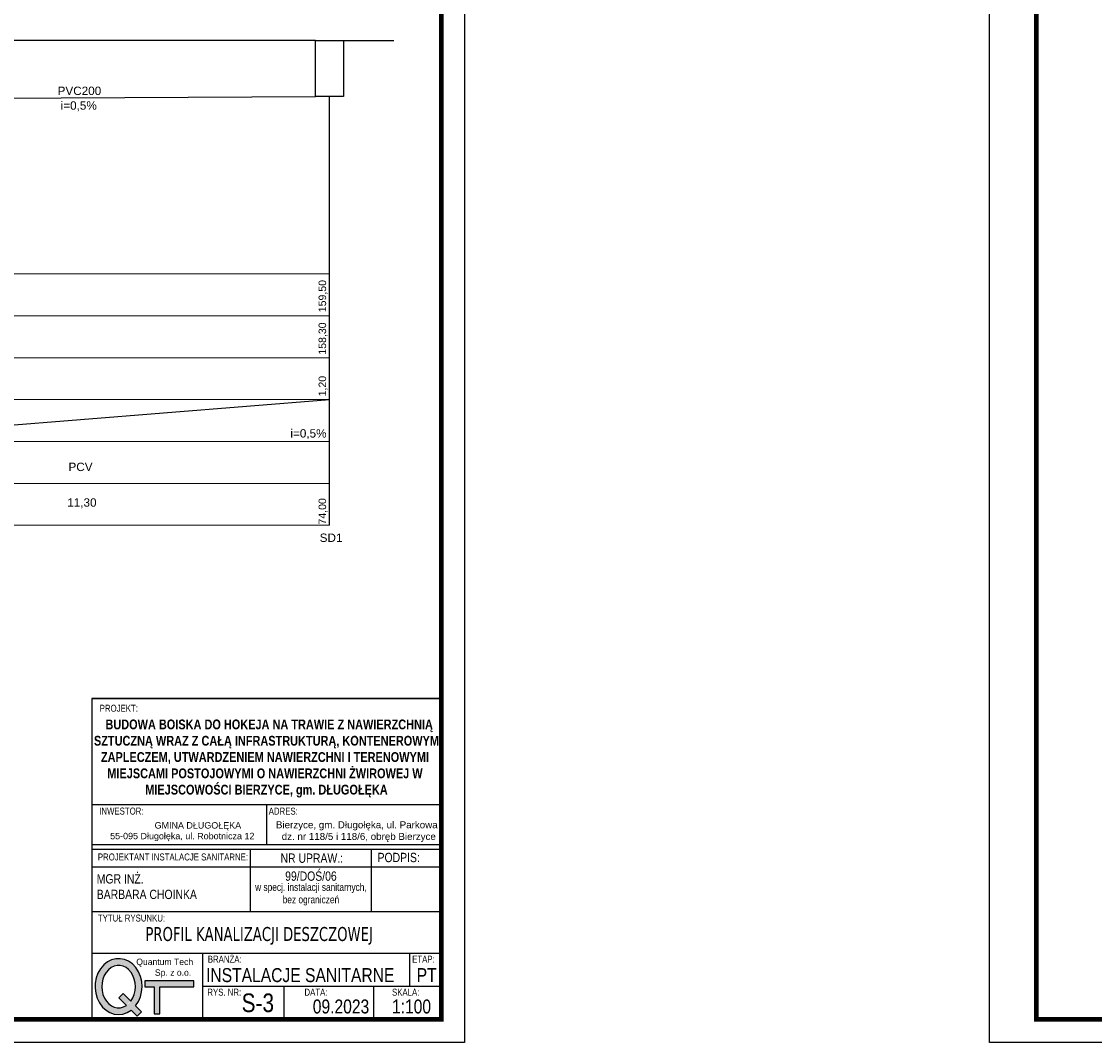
# Model space of a CAD drawing. Extents: x -118729 to -53705, y 33529 to 45095.
# Tile 17 of 83: x -78617 to -76314, y 40985 to 43177. Entities that reach past the tile are written whole.
import ezdxf

# ---------------------------------------------------------------- set-up
doc = ezdxf.new("R2010")
doc.units = 0
doc.header["$LTSCALE"] = 10
doc.header["$MEASUREMENT"] = 0
doc.linetypes.add('CONTINOUS', pattern=[0])
doc.layers.get('0').update_dxf_attribs({"color": 9, "linetype": 'CONTINUOUS'})
doc.layers.add('S-deszczowka', color=94, linetype='CONTINUOUS')
doc.layers.add('S-kanaliza', color=210, linetype='CONTINUOUS', lineweight=35)
doc.layers.add('S_TAB_RZĘDNYCH', color=9, linetype='CONTINUOUS', lineweight=13)
doc.styles.add('100', font='arial.ttf', dxfattribs={"height": 15})
doc.styles.add('PS-opis-bg', font='txt', dxfattribs={"width": 0.8})

# ---------------------------------------------------------------- blocks, each defined once
blk = doc.blocks.new('zw$C8BF')
h = blk.add_hatch(color=256)
edge = h.paths.add_edge_path()
edge.add_line((6.45, 1.06), (7.51, 0))
edge.add_line((7.51, 0), (8.29, 0.78))
edge.add_line((8.29, 0.78), (7.24, 1.83))
edge.add_ellipse((4.2, 5.28), major_axis=(0, 5), ratio=0.84, start_angle=226.3587, end_angle=572.4392)
edge = h.paths.add_edge_path(flags=16)
edge.add_line((4.26, 3.25), (5.6, 1.92))
edge.add_ellipse((4.2, 5.28), major_axis=(0, -3.8), ratio=0.789474, start_angle=-313.1631, end_angle=27.7397, ccw=False)
edge.add_line((6.39, 2.68), (5.04, 4.03))
edge.add_line((5.04, 4.03), (4.26, 3.25))
blk.add_hatch(color=256).paths.add_polyline_path([(8.92, 6.29), (8.92, 5.23), (10.55, 5.23), (10.55, 0.42), (11.6, 0.42), (11.6, 5.23), (17.67, 5.23), (17.67, 6.29)])
for points in [[(11.6, 5.23), (17.67, 5.23), (17.67, 6.29), (8.92, 6.29), (8.92, 5.23), (10.55, 5.23)], [(6.39, 2.68), (5.04, 4.03), (4.26, 3.25), (5.6, 1.92)], [(10.55, 5.23), (10.55, 0.42), (11.6, 0.42), (11.6, 5.23)], [(6.45, 1.06), (7.51, 0), (8.29, 0.78), (7.24, 1.83)]]:
    blk.add_lwpolyline(points)
for major_axis, ratio, start_param, end_param in [((0, 5), 0.84, 3.950705, 9.990949), ((0, 3.8), 0.789474, 3.95905, 9.908927)]:
    blk.add_ellipse((4.2, 5.28), major_axis=major_axis, ratio=ratio, start_param=start_param, end_param=end_param)
at = {"insert": (6.89, 10.28), "char_height": 1.15, "width": 10.7802, "attachment_point": 1}
blk.add_mtext('{\\f@MS UI Gothic|b0|i0|c238|p34;\\W1.11329; }{\\f@MS UI Gothic|b0|i0|c238|p34;Quantum Tech }\\P{\\f@MS UI Gothic|b0|i0|c238|p34;\\W8.89534; }{\\f@MS UI Gothic|b0|i0|c238|p34;Sp. z o.o.}', dxfattribs=at)

msp = doc.modelspace()

# ---------------------------------------------------------------- linework, layer by layer
for p, q in [((-76539.34, 40984.93), (-76539.34, 45094.66)), ((-77666.18, 43954.93), (-77666.18, 40984.93)), ((-78466.18, 41723.47), (-77716.18, 41723.47)), ((-77716.18, 41723.47), (-78466.18, 41723.47)), ((-78466.18, 41723.47), (-78466.18, 41034.93)), ((-77716.18, 41034.93), (-77716.18, 41723.47)), ((-78466.18, 41496.18), (-77716.18, 41496.18)), ((-78091.18, 41496.18), (-78091.18, 41410.52)), ((-78466.18, 41410.52), (-77716.18, 41410.52)), ((-78466.18, 41400.52), (-77716.18, 41400.52)), ((-78466.18, 41400.52), (-77716.18, 41400.52)), ((-78466.18, 41400.52), (-77716.18, 41400.52)), ((-78466.18, 41400.52), (-77716.18, 41400.52)), ((-78466.18, 41400.52), (-77716.18, 41400.52)), ((-78466.18, 41400.52), (-77716.18, 41400.52)), ((-78466.18, 41400.52), (-77716.18, 41400.52)), ((-78466.18, 41400.52), (-77716.18, 41400.52)), ((-78466.18, 41400.52), (-77716.18, 41400.52)), ((-78466.18, 41400.52), (-77716.18, 41400.52)), ((-78125.38, 41400.52), (-78125.38, 41400.52)), ((-78125.38, 41266.68), (-78125.38, 41400.52)), ((-77866.11, 41400.52), (-77866.11, 41400.52)), ((-77866.11, 41266.68), (-77866.11, 41400.52)), ((-78466.18, 41362.42), (-77716.18, 41362.42)), ((-78466.18, 41266.68), (-77716.18, 41266.68)), ((-78466.18, 41266.68), (-77716.18, 41266.68)), ((-78466.18, 41266.68), (-77716.18, 41266.68)), ((-78466.18, 41266.68), (-77716.18, 41266.68)), ((-78466.18, 41266.68), (-77716.18, 41266.68)), ((-78466.18, 41266.68), (-77716.18, 41266.68)), ((-78466.18, 41266.68), (-77716.18, 41266.68)), ((-78466.18, 41266.68), (-77716.18, 41266.68)), ((-78466.18, 41266.68), (-77716.18, 41266.68)), ((-78466.18, 41266.68), (-77716.18, 41266.68)), ((-78466.18, 41266.68), (-77716.18, 41266.68)), ((-78466.18, 41266.68), (-77716.18, 41266.68)), ((-78466.18, 41266.68), (-77716.18, 41266.68)), ((-78466.18, 41266.68), (-77716.18, 41266.68)), ((-78466.18, 41266.68), (-77716.18, 41266.68)), ((-78466.18, 41266.68), (-77716.18, 41266.68)), ((-78466.18, 41266.68), (-77716.18, 41266.68)), ((-78466.18, 41266.68), (-77716.18, 41266.68)), ((-78466.18, 41266.68), (-77716.18, 41266.68)), ((-78125.38, 41266.68), (-78125.38, 41266.68)), ((-77866.11, 41266.68), (-77866.11, 41266.68)), ((-78466.18, 41176.68), (-77716.18, 41176.68)), ((-78466.18, 41176.68), (-77716.18, 41176.68)), ((-78466.18, 41176.68), (-77716.18, 41176.68)), ((-78228, 41034.93), (-78228, 41176.68)), ((-77783.62, 41105.8), (-77783.62, 41176.68)), ((-78228, 41105.8), (-77716.18, 41105.8)), ((-78052.94, 41034.93), (-78052.94, 41105.8)), ((-77860.49, 41034.93), (-77860.49, 41105.8)), ((-78466.18, 41034.93), (-77716.18, 41034.93)), ((-78466.18, 41034.93), (-77716.18, 41034.93)), ((-78466.18, 41034.93), (-77716.18, 41034.93)), ((-78466.18, 41034.93), (-77716.18, 41034.93)), ((-78466.18, 41034.93), (-77716.18, 41034.93)), ((-78466.18, 41034.93), (-77716.18, 41034.93)), ((-77666.18, 40984.93), (-83298.09, 40984.93)), ((-68478.23, 40984.93), (-76539.34, 40984.93))]:
    msp.add_line(p, q)
at = {"const_width": 10}
for points in [[(-68528.23, 41034.93), (-76439.34, 41034.93), (-76439.34, 45044.66), (-68528.23, 45044.66)], [(-77716.18, 41034.93), (-83198.09, 41034.93), (-83198.09, 43904.93), (-77716.18, 43904.93)]]:
    msp.add_lwpolyline(points, close=True, dxfattribs=at)
at = {"layer": 'S-deszczowka', "color": 7, "linetype": 'CONTINOUS', "ltscale": 3}
for p, q in [((-77985.91, 43136.35), (-79350.92, 43136.35)), ((-77925.91, 43136.35), (-77818.05, 43136.35)), ((-77955.91, 42095.99), (-77955.91, 43016.35)), ((-77955.91, 42095.79), (-77955.91, 43004.35)), ((-79085.63, 42275.36), (-77955.91, 42365.36))]:
    msp.add_line(p, q, dxfattribs=at)
at = {"layer": 'S-deszczowka', "linetype": 'CONTINOUS', "ltscale": 3}
msp.add_line((-79055.91, 43010.35), (-77985.91, 43016.35), dxfattribs=at)
msp.add_lwpolyline([(-77985.91, 43136.35), (-77925.91, 43136.35), (-77925.91, 43016.35), (-77985.91, 43016.35)], close=True, dxfattribs=at)
at = {"layer": 'S_TAB_RZĘDNYCH', "color": 7}
for p, q in [((-80914.37, 42635.36), (-77955.91, 42635.36)), ((-80914.37, 42545.36), (-77955.91, 42545.36)), ((-80914.37, 42455.36), (-77955.91, 42455.36)), ((-80914.37, 42365.36), (-77955.91, 42365.36)), ((-80914.37, 42275.36), (-77955.91, 42275.36)), ((-80914.37, 42185.36), (-77955.91, 42185.36)), ((-80914.37, 42095.74), (-77955.91, 42095.99))]:
    msp.add_line(p, q, dxfattribs=at)

# ---------------------------------------------------------------- block references
at = {"xscale": 12, "yscale": 12, "zscale": 12}
msp.add_blockref('zw$C8BF', (-78458.98, 41041.74), dxfattribs=at)

# ---------------------------------------------------------------- texts
at = {"style": 'PS-opis-bg'}
for s, insert, char_height, width, attachment_point in [('{\\fArial|b0|i0|c238|p34;PROJEKT:}', (-78449.04, 41710.25), 15, 303.3629, 1), ('{\\fArial|b1|i0|c128|p34;\\W2.57821; }{\\fArial|b1|i0|c128|p34;\\H1.16667x;BUDOWA BOISKA DO HOKEJA NA TRAWIE Z NAWIERZCHNIĄ }{\\fArial|b1|i0|c128|p34;\\W2.57821; }{\\fArial|b1|i0|c128|p34;\\H1.16667x;SZTUCZNĄ WRAZ Z CAŁĄ INFRASTRUKTURĄ, KONTENEROWYM }{\\fArial|b1|i0|c128|p34;\\W2.57821; }{\\fArial|b1|i0|c128|p34;\\H1.16667x;ZAPLECZEM, UTWARDZENIEM NAWIERZCHNI I TERENOWYMI }{\\fArial|b1|i0|c128|p34;\\W2.57821; }{\\fArial|b1|i0|c128|p34;\\H1.16667x;MIEJSCAMI POSTOJOWYMI O NAWIERZCHNI ŻWIROWEJ W }{\\fArial|b1|i0|c128|p34;\\W2.57821; }{\\fArial|b1|i0|c128|p34;\\H1.16667x;MIEJSCOWOŚCI BIERZYCE, gm. DŁUGOŁĘKA}', (-78091.18, 41594.76), 18, 750, 5), ('{\\fArial|b0|i0|c238|p34;INWESTOR:\\P}', (-78450.02, 41489.47), 15, 303.3629, 1), ('{\\fArial|b0|i0|c238|p34;ADRES:}', (-78086.38, 41489.25), 15, 303.3629, 1), ('{\\fArial|b0|i0|c238|p34;PROJEKTANT INSTALACJE SANITARNE:}', (-78453.06, 41390.91), 15, 342.5322, 1), ('{\\fArial|b0|i0|c238|p34;NR UPRAW.:}', (-78061, 41390.91), 20, 166.5345, 1), ('{\\fArial|b0|i0|c238|p34;PODPIS:}', (-77852.78, 41392.31), 20, 166.5345, 1), ('{\\fArial|b0|i0|c238|p34;MGR INŻ. \\PBARBARA CHOINKA}', (-78455.36, 41346.42), 20, 659.9086, 1), ('{\\fArial|b0|i0|c238|p34;w specj. instalacji sanitarnych, }{\\fArial|b0|i0|c238|p34;bez ograniczeń}', (-77995.75, 41302.93), 16, 259.2699, 5), ('{\\fArial|b0|i0|c238|p34;99/DOŚ/06}', (-77995.75, 41342.16), 20, 259.2699, 5), ('{\\fArial|b0|i0|c238|p34;TYTUŁ RYSUNKU:}', (-78453.06, 41259.77), 15, 303.3629, 1), ('{\\fTahoma|b0|i0|c238|p34;PROFIL KANALIZACJI DESZCZOWEJ}', (-78350.93, 41233.02), 30, 892.1281, 1), ('{\\fArial|b0|i0|c238|p34;BRANŻA:}', (-78217.08, 41171.47), 15, 140.791, 1), ('{\\fArial|b0|i0|c238|p34;ETAP:}', (-77778.51, 41171.47), 15, 55.8302, 1), ('{\\fArial|b0|i0|c238|p34;INSTALACJE SANITARNE}', (-78220.84, 41144.74), 30, 437.225, 1), ('{\\fArial|b0|i0|c238|p34;PT}', (-77768.8, 41144.74), 30, 291.2258, 1), ('{\\fArial|b0|i0|c238|p34;RYS. NR:}', (-78218.03, 41100.6), 15, 140.791, 1), ('{\\fArial|b0|i0|c238|p34;S-3}', (-78109.75, 41070.05), 40, 111.0738, 5), ('{\\fArial|b0|i0|c238|p34;DATA:}', (-78009.63, 41100.6), 15, 78.879, 1), ('{\\fArial|b0|i0|c238|p34;SKALA:}', (-77821.76, 41100.6), 15, 78.879, 1), ('{\\fArial|b0|i0|c238|p34;09.2023}', (-77991.83, 41077.38), 30, 122.7148, 1), ('{\\fArial|b0|i0|c238|p34;1:100}', (-77821.9, 41077.38), 30, 122.7148, 1)]:
    msp.add_mtext(s, dxfattribs=dict(at, insert=insert, char_height=char_height, width=width, attachment_point=attachment_point))
at = {"char_height": 15, "width": 375, "attachment_point": 5}
for s, insert in [('{\\fArial|b0|i0|c238|p34;\\W6.91947;  }{\\A1;\\fArial|b0|i0|c238|p34;\\H0.91667x;GMINA DŁUGOŁĘKA}\\P{\\fArial|b0|i0|c238|p34;\\W2.34509; }{\\A1;\\fArial|b0|i0|c238|p34;\\H0.91667x;55-095 Długołęka, ul. Robotnicza 12}', (-78278.68, 41437.74)), ('{\\fArial|b0|i0|c238|p34;\\W2.17542; }{\\fArial|b0|i0|c238|p34;Bierzyce, gm. Długołęka, ul. Parkowa}\\P{\\fArial|b0|i0|c238|p34;\\W3.63939; }{\\A1;\\fArial|b0|i0|c238|p34;dz. nr 118/5 i 118/6, obręb Bierzyce}', (-77903.68, 41437.74))]:
    msp.add_mtext(s, dxfattribs=dict(at, insert=insert))
at = {"layer": 'S-kanaliza', "color": 7, "style": '100'}
for s, p in [('PVC200', (-78539.45, 43019.49)), ('i=0,5%%%', (-78532.86, 42987.96)), ('i=0,5%%%', (-78039.9, 42283.98)), ('PCV', (-78516.1, 42212.03)), ('11,30', (-78518.77, 42135.57)), ('SD1', (-77977.03, 42059.85))]:
    msp.add_text(s, height=18, dxfattribs=at).set_placement(p)
for s, p in [('159,50', (-77963.2, 42553.09)), ('158,30', (-77963.2, 42461.92)), ('1,20', (-77963.2, 42372.37)), ('74,00', (-77963.2, 42097.2))]:
    msp.add_text(s, height=16.2, rotation=90, dxfattribs=at).set_placement(p)

doc.saveas('drawing.dxf')
